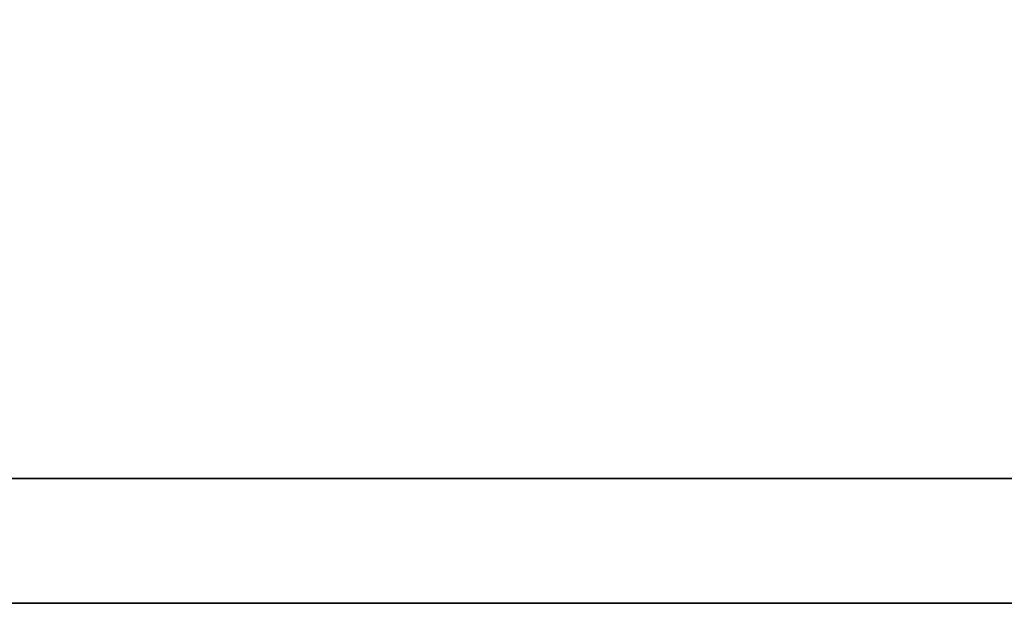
# Model space of a CAD drawing. Header units: millimetres. Extents: x 342 to 649, y 362 to 465.
# Tile 26 of 51: x 550.45 to 552.21, y 392.15 to 393.2. Entities that reach past the tile are written whole.
import ezdxf

# ---------------------------------------------------------------- set-up
doc = ezdxf.new("R2010")
doc.units = ezdxf.units.MM
doc.header["$LTSCALE"] = 0.15
doc.layers.add('DIM', color=4, linetype='CONTINUOUS')
doc.layers.add('layer 1', color=7, linetype='CONTINUOUS')

# ---------------------------------------------------------------- blocks, each defined once
blk = doc.blocks.new('TBI MOTION logo(完整正式版)')
at = {"layer": 'layer 1', "color": 22, "lineweight": 35}
blk.add_open_spline([(75.90875, -9.47875), (75.90875, -9.47875), (75.90875, -12.28625), (75.90875, -12.28625), (75.90875, -12.28625), (75.90875, -12.28625), (75.90875, -12.47875), (75.90875, -12.47875), (75.90875, -12.47875), (75.90875, -12.47875), (75.71625, -12.47875), (75.71625, -12.47875), (75.71625, -12.47875), (75.71625, -12.47875), (-88.32875, -12.47875), (-88.32875, -12.47875), (-88.32875, -12.47875), (-88.32875, -12.47875), (-88.32875, -13.29375), (-88.32875, -13.29375), (-88.32875, -13.29375), (-88.32875, -13.29375), (82.89125, -13.29375), (82.89125, -13.29375), (82.89125, -13.29375), (82.89125, -13.29375), (75.90875, -9.47875), (75.90875, -9.47875)], degree=3, knots=[0, 0, 0, 0, 0.1428571, 0.1428571, 0.1428571, 0.1428572, 0.2857143, 0.2857143, 0.2857143, 0.2857143, 0.4285714, 0.4285714, 0.4285714, 0.4285714, 0.5714286, 0.5714286, 0.5714286, 0.5714286, 0.7142857, 0.7142857, 0.7142857, 0.7142857, 0.8571429, 0.8571429, 0.8571429, 0.8571429, 1, 1, 1, 1], dxfattribs=at)

msp = doc.modelspace()

# ---------------------------------------------------------------- block references
at = {"layer": 'DIM', "color": 7, "xscale": 0.2736514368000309, "yscale": 0.2736514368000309, "zscale": 0.2736514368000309}
msp.add_blockref('TBI MOTION logo(完整正式版)', (569.3299, 395.7911), dxfattribs=at)

doc.saveas('drawing.dxf')
